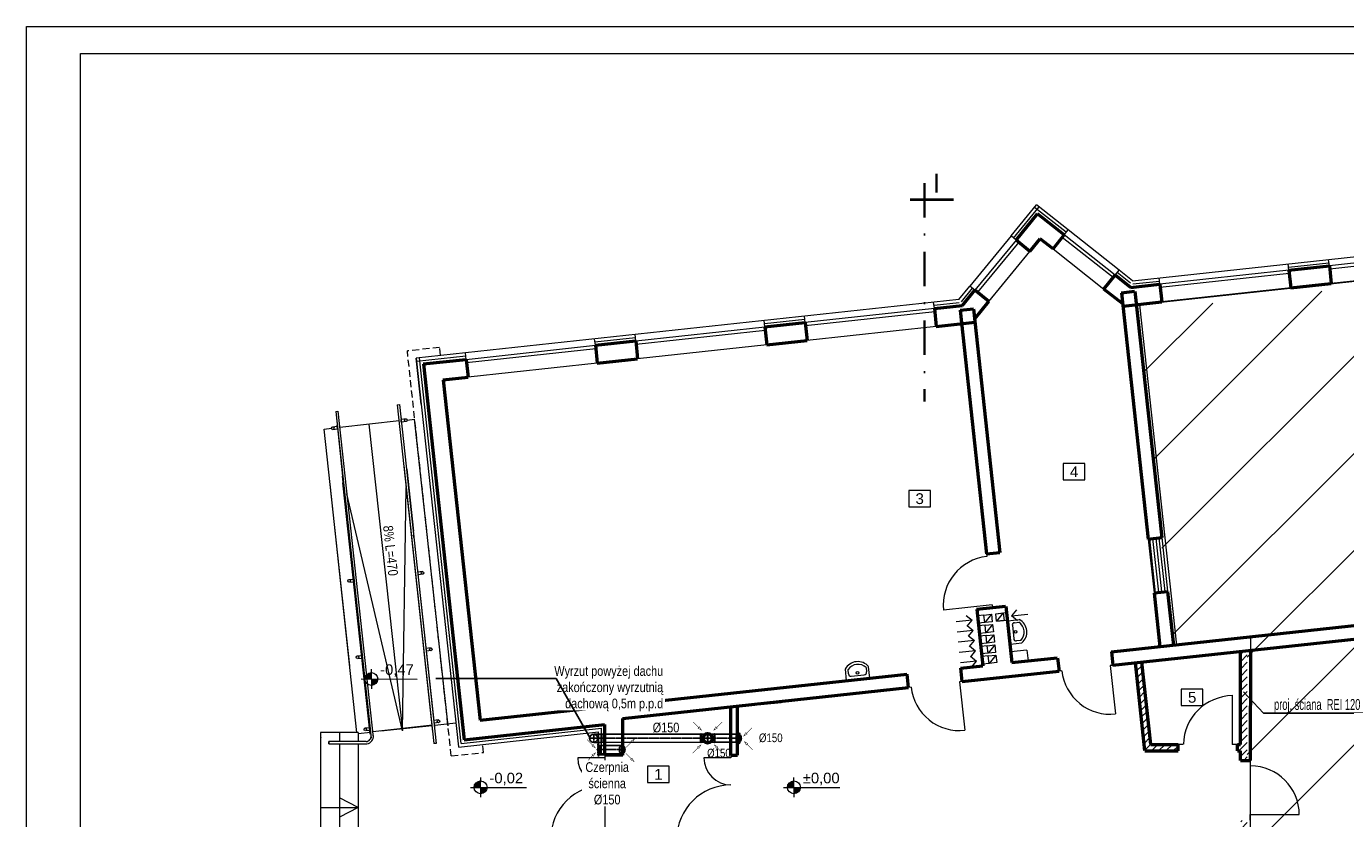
# Model space of a CAD drawing. Header units: millimetres. Extents: x 168402 to 202341, y 205146 to 229271.
# Tile 8 of 56: x 172587 to 175025, y 206652 to 208116. Entities that reach past the tile are written whole.
import ezdxf
from ezdxf.enums import TextEntityAlignment as Align

# ---------------------------------------------------------------- set-up
doc = ezdxf.new("R2010")
doc.units = ezdxf.units.MM
for name, pattern in [('ACAD_ISO10W100', [18.5, 12, -3, 0.5, -3]), ('CENTER', [10.16, 6.35, -1.27, 1.27, -1.27]), ('DASHDOT', [25.4, 12.7, -6.35, 0, -6.35]), ('DASHED', [19.05, 12.7, -6.35])]:
    doc.linetypes.add(name, pattern=pattern)
doc.layers.get('0').update_dxf_attribs({"lineweight": 0})
for name, color, linetype, lineweight in [('IS_nawiew', 92, 'Continuous', 30), ('kreskowanie', 9, 'Continuous', 5), ('linia - gruba - projektowana', 170, 'Continuous', 50), ('linia - kreskowanie', 9, 'Continuous', 5), ('linia - meble', 5, 'Continuous', 9), ('linia - rzut - gruba - istn.', 250, 'Continuous', 50), ('LINIA CIENKA', 7, 'Continuous', 13), ('LINIA KRESKOWANIE', 9, 'Continuous', 5), ('LINIA WYMIAROWANIE', 1, 'Continuous', 9), ('OPISY', 251, 'Continuous', 9), ('ściana_istniejąca', 7, 'Continuous', 35)]:
    doc.layers.add(name, color=color, linetype=linetype, lineweight=lineweight)
for name, color, linetype in [('WEN_NAW1_ATRYBUT', 6, 'Continuous'), ('WEN_NAW1_OSIE', 250, 'CENTER'), ('WEN_NAW1_ZLICZAC', 150, 'Continuous'), ('WEN_WYW_ATRYBUT', 6, 'Continuous'), ('WEN_WYW_OSIE', 252, 'CENTER'), ('WEN_WYW_ZLICZAC', 1, 'Continuous')]:
    doc.layers.add(name, color=color, linetype=linetype)
doc.layers.get('LINIA WYMIAROWANIE').off()
doc.styles.add('simplex', font='arial.ttf')
doc.styles.get("Standard").update_dxf_attribs({"font": 'ARIALN.TTF', "width": 0.75})
doc.styles.add('STYL_WENTYLE', font='arial.ttf', dxfattribs={"width": 0.8})
doc.linetypes.add('GRADZINOWANIE', pattern='A,0.00254,-2.54,[134,ltypeshp.shx,S=2.54,R=0,X=-2.54,Y=0],-5.08,[134,ltypeshp.shx,S=2.54,R=180,X=2.54,Y=0],-2.54', length=10.16254)

# ---------------------------------------------------------------- blocks, each defined once
blk = doc.blocks.new('1')
at = {"layer": 'linia - meble'}
for p, q in [((196048.3, 221570.8), (196030.7, 221570.8)), ((196031.7, 221566.8), (196038.3, 221566.8)), ((196042.3, 221542.8), (196042.3, 221562.8)), ((196048.3, 221534.8), (196048.3, 221570.8)), ((196038.3, 221538.8), (196031.7, 221538.8)), ((196048.3, 221534.8), (196030.7, 221534.8))]:
    blk.add_line(p, q, dxfattribs=at)
blk.add_circle((196038.3, 221552.8), 2, dxfattribs=at)
for centre, radius, start, end in [((196042.7, 221552.8), 21.7, 123.855, 236.145), ((196043.5, 221552.8), 18.3, 130.1905, 229.8095), ((196038.8, 221563.3), 3.54, 351.8699, 98.1301), ((196038.8, 221542.3), 3.54, 261.8699, 8.1301)]:
    blk.add_arc(centre, radius, start, end, dxfattribs=at)
blk = doc.blocks.new('G$C2A3AD980')
at = {"layer": 'kreskowanie'}
h = blk.add_hatch(dxfattribs=at)
h.set_pattern_fill('ANSI31', color=252, scale=3)
h.set_pattern_definition([(45, (-194528.292, -220676.447), (-6.7351921, 6.7351921), [])])
h.paths.add_polyline_path([(1517.6, 1514.3), (1505.7, 1513), (1523.2, 1351), (1584.5, 1351), (1584.5, 1363), (1534, 1363)])
h.paths.add_polyline_path([(1700.5, 1363), (1694.5, 1363), (1694.5, 1351), (1700.5, 1351), (1700.5, 1332.4), (1712.5, 1332.4), (1712.5, 1333), (1712.5, 1535.4), (1700.5, 1534.1)])
h.paths.add_polyline_path([(1700.5, 1132.4), (1712.5, 1132.4), (1712.5, 1222.4), (1700.5, 1222.4)])
at = {"layer": 'linia - kreskowanie'}
h = blk.add_hatch(dxfattribs=at)
h.set_pattern_fill('ANSI31', color=252, scale=40)
h.set_pattern_definition([(45, (-137908.59, -188419.79), (-89.80256, 89.80256), [])])
h.paths.add_polyline_path([(4304.4, 1502.9), (4311.5, 1528.8), (4535.2, 1553.1), (4434.7, 2480.6), (1507.4, 2163.5), (1575.5, 1534.2), (1712.2, 1549), (1712.2, 1321.5), (1712.2, 1120.9), (1822, 1120.9), (1822, 462.9), (4539.8, 462.9), (4539.8, 1095.9), (4304.9, 1095.9)])
at = {"layer": 'OPISY'}
h = blk.add_hatch(color=252, dxfattribs=at)
edge = h.paths.add_edge_path()
edge.add_line((94.1, 1483.8), (94.1, 1495.8))
edge.add_arc((94.1, 1483.8), 12, 90, 180.1852)
edge.add_line((82.2, 1483.8), (94.1, 1483.8))
edge = h.paths.add_edge_path()
edge.add_arc((94.1, 1483.8), 12, 269.9669, 359.7486)
edge.add_line((106.1, 1483.8), (94.1, 1483.8))
edge.add_line((94.1, 1483.8), (94.1, 1471.9))
h = blk.add_hatch(color=252, dxfattribs=at)
h.paths.add_polyline_path([(94.1, 1483.8), (94.1, 1492.3, 0.414214), (85.6, 1483.8)])
h.paths.add_polyline_path([(94.1, 1475.3, 0.414214), (102.6, 1483.8), (94.1, 1483.8)])
h = blk.add_hatch(color=252, dxfattribs=at)
edge = h.paths.add_edge_path()
edge.add_line((296, 1283.5), (296, 1295.4))
edge.add_arc((296, 1283.5), 12, 90, 180.1852)
edge.add_line((284.1, 1283.4), (296, 1283.5))
edge = h.paths.add_edge_path()
edge.add_arc((296, 1283.5), 12, 269.9669, 359.7486)
edge.add_line((308, 1283.4), (296, 1283.5))
edge.add_line((296, 1283.5), (296, 1271.5))
h = blk.add_hatch(color=252, dxfattribs=at)
h.paths.add_polyline_path([(296, 1283.5), (296, 1292, 0.414214), (287.5, 1283.5)])
h.paths.add_polyline_path([(296, 1275, 0.414214), (304.6, 1283.5), (296, 1283.5)])
h = blk.add_hatch(color=252, dxfattribs=at)
edge = h.paths.add_edge_path()
edge.add_line((874.9, 1283.5), (874.9, 1295.4))
edge.add_arc((874.9, 1283.5), 12, 90, 180.1852)
edge.add_line((863, 1283.4), (874.9, 1283.5))
edge = h.paths.add_edge_path()
edge.add_arc((874.9, 1283.5), 12, 269.9669, 359.7486)
edge.add_line((886.9, 1283.4), (874.9, 1283.5))
edge.add_line((874.9, 1283.5), (874.9, 1271.5))
h = blk.add_hatch(color=252, dxfattribs=at)
h.paths.add_polyline_path([(874.9, 1283.5), (874.9, 1292, 0.414214), (866.4, 1283.5)])
h.paths.add_polyline_path([(874.9, 1275, 0.414214), (883.4, 1283.5), (874.9, 1283.5)])
at = {"layer": 'kreskowanie', "color": 252, "linetype": 'ACAD_ISO10W100', "lineweight": 40, "ltscale": 12}
blk.add_line((1089.7, 2370.1), (1169.7, 2370.1), dxfattribs=at)
at = {"layer": 'linia - gruba - projektowana', "color": 252}
for p, q in [((1285.5, 2295.2), (1325, 2343.5)), ((1374, 2304.8), (1325, 2343.5)), ((1311, 2274.3), (1285.5, 2295.2)), ((1311, 2274.3), (1330, 2297.5)), ((1353.6, 2278.9), (1330, 2297.5)), ((1353.6, 2278.9), (1374, 2304.8)), ((1789.5, 2239.4), (1864.1, 2247.4)), ((1864.1, 2247.4), (1867.6, 2214.6)), ((1447.7, 2204.5), (1468.2, 2230.4)), ((1497, 2207.7), (1468.2, 2230.4)), ((1789.5, 2239.4), (1793, 2206.6)), ((1186.2, 2174), (1209.4, 2202.4)), ((1234.9, 2181.5), (1209.4, 2202.4)), ((1482.4, 2177.1), (1447.7, 2204.5)), ((1480.2, 2197.8), (1505, 2200.5)), ((1480.2, 2197.8), (1529.5, 1742.5)), ((1497, 2207.7), (1550.9, 2213.5)), ((1505, 2200.5), (1554.3, 1745.2)), ((1550.9, 2213.5), (1554.4, 2180.7)), ((1793, 2206.6), (1867.6, 2214.6)), ((1134.3, 2168.4), (1186.2, 2174)), ((1208.8, 2149.6), (1234.9, 2181.5)), ((1482.9, 2173), (1554.4, 2180.7)), ((1134.3, 2168.4), (1137.9, 2135.6)), ((1181.9, 2165.5), (1206.8, 2168.2)), ((1181.9, 2165.5), (1184.6, 2140.7)), ((1181.9, 2165.5), (1230.7, 1715.1)), ((1206.8, 2168.2), (1255.5, 1717.8)), ((821.2, 2134.5), (895.7, 2142.6)), ((821.2, 2134.5), (824.7, 2101.7)), ((895.7, 2142.6), (899.3, 2109.8)), ((1137.9, 2135.6), (1209.5, 2143.4)), ((508, 2100.6), (582.6, 2108.6)), ((508, 2100.6), (511.5, 2067.8)), ((582.6, 2108.6), (586.1, 2075.8)), ((824.7, 2101.7), (899.3, 2109.8)), ((190.3, 2066.2), (269.4, 2074.7)), ((269.4, 2074.7), (272.9, 2041.9)), ((511.5, 2067.8), (586.1, 2075.8)), ((190.3, 2066.2), (265.6, 1371.2)), ((226.7, 2036.9), (272.9, 2041.9)), ((226.7, 2036.9), (294.9, 1407.6)), ((1529.5, 1742.5), (1554.3, 1745.2)), ((1230.7, 1715.1), (1255.5, 1717.8)), ((1540.3, 1643.1), (1565.1, 1645.8)), ((1540.3, 1643.1), (1551, 1543.6)), ((1565.1, 1645.8), (1575.9, 1546.3)), ((1212.6, 1612.6), (1266.3, 1618.4)), ((1212.6, 1612.6), (1223.9, 1508.2)), ((1266.3, 1618.4), (1277.6, 1514)), ((1461.5, 1534), (2370.7, 1632.4)), ((1464.2, 1509.1), (2373.4, 1607.6)), ((1277.6, 1514), (1362.1, 1523.2)), ((1362.1, 1523.2), (1364.8, 1498.3)), ((1461.5, 1534), (1464.2, 1509.1)), ((294.9, 1407.6), (1083.8, 1493)), ((1086.5, 1468.2), (1083.8, 1493)), ((1183.2, 1503.8), (1223.9, 1508.2)), ((1185.9, 1478.9), (1183.2, 1503.8)), ((1185.9, 1478.9), (1364.8, 1498.3)), ((558.5, 1411), (1086.5, 1468.2)), ((758.5, 1343), (758.5, 1432.7)), ((770.5, 1343), (770.5, 1434)), ((265.6, 1371.2), (525.5, 1399.4)), ((525.5, 1343), (525.5, 1399.4)), ((558.5, 1343), (558.5, 1411)), ((558.5, 1343), (525.5, 1343)), ((758.5, 1343), (770.5, 1343))]:
    blk.add_line(p, q, dxfattribs=at)
at = {"layer": 'linia - gruba - projektowana', "color": 252, "lineweight": -3, "ltscale": 1.2}
blk.add_line((15.8, 1368), (15.8, 1364), dxfattribs=at)
at = {"layer": 'linia - rzut - gruba - istn.', "color": 252, "ltscale": 1.2}
for p, q in [((1718.1, 1536.6), (1718, 1333)), ((1523.2, 1351), (1505.7, 1513.6)), ((1534, 1363), (1517.6, 1514.9)), ((1700, 1363), (1700, 1534.7)), ((1523.2, 1351), (1584.5, 1351)), ((1534, 1363), (1584.5, 1363)), ((1584.5, 1351), (1584.5, 1363)), ((1694.5, 1363), (1700, 1363)), ((1694.5, 1351), (1694.5, 1363)), ((1694.5, 1351), (1700, 1351)), ((1700, 1333), (1700, 1351)), ((1700, 1333), (1718, 1333))]:
    blk.add_line(p, q, dxfattribs=at)
at = {"layer": 'LINIA CIENKA', "color": 252}
for p, q in [((1500.6, 2220.1), (4475, 2542.3)), ((1276.2, 2302.8), (1323.2, 2360.2)), ((1381.5, 2314.2), (1323.2, 2360.2)), ((1276.2, 2302.8), (1200.1, 2210)), ((1285.5, 2295.2), (1209.4, 2202.4)), ((1290.1, 2291.4), (1214.1, 2198.6)), ((1285.5, 2295.2), (1276.2, 2302.8)), ((1464.5, 2225.7), (1370.3, 2300.1)), ((1374, 2304.8), (1381.5, 2314.2)), ((1468.2, 2230.4), (1374, 2304.8)), ((1475.6, 2239.8), (1381.5, 2314.2)), ((1234.9, 2181.5), (1311, 2274.3)), ((1353.6, 2278.9), (1447.7, 2204.5)), ((2102.7, 2273.3), (1864.1, 2247.4)), ((2103.3, 2267.3), (1864.7, 2241.5)), ((1789.5, 2239.4), (1788.2, 2251.4)), ((1864.1, 2247.4), (1862.8, 2259.5)), ((1468.2, 2230.4), (1475.6, 2239.8)), ((1500.6, 2220.1), (1475.6, 2239.8)), ((1502.9, 2220.5), (1502.9, 2220.4)), ((1550.9, 2213.5), (1549.6, 2225.5)), ((1789.5, 2239.4), (1550.9, 2213.5)), ((1790.1, 2233.4), (1551.5, 2207.6)), ((2106.2, 2240.5), (1867.6, 2214.6)), ((1179.8, 2185.1), (1200.1, 2210)), ((1209.4, 2202.4), (1200.1, 2210)), ((1793, 2206.6), (1554.4, 2180.7)), ((1179.8, 2185.1), (177.1, 2076.9)), ((1134.3, 2168.4), (1133, 2180.4)), ((821.2, 2134.5), (819.9, 2146.5)), ((895.7, 2142.6), (894.4, 2154.6)), ((1134.3, 2168.4), (895.7, 2142.6)), ((1135, 2162.4), (896.4, 2136.6)), ((582.6, 2108.6), (581.3, 2120.7)), ((582.6, 2108.6), (821.2, 2134.5)), ((583.2, 2102.7), (821.8, 2128.5)), ((1137.9, 2135.6), (899.3, 2109.8)), ((269.4, 2074.7), (508, 2100.6)), ((508, 2100.6), (506.7, 2112.6)), ((824.7, 2101.7), (586.1, 2075.8)), ((177.1, 2076.9), (255, 1358.1)), ((186.3, 1991.7), (177.1, 2076.9)), ((269.4, 2074.7), (268.1, 2086.7)), ((270, 2068.8), (508.6, 2094.6)), ((511.5, 2067.8), (272.9, 2041.9)), ((28.2, 1978.4), (32.4, 1978.8)), ((28.2, 1978.4), (41.1, 1859)), ((28.2, 1978.4), (93.6, 1374.6)), ((32.4, 1978.8), (97.7, 1375.4)), ((141.7, 1990.7), (145.9, 1991.1)), ((141.7, 1990.7), (207.2, 1386.2)), ((145.9, 1991.1), (213.8, 1364.8)), ((22.4, 1950), (31.2, 1950.9)), ((30.1, 1953.3), (30.4, 1950.9)), ((30.8, 1951.6), (30.8, 1951.6)), ((31.7, 1946), (31.2, 1950.9)), ((145.6, 1960.9), (35.6, 1949)), ((152, 1388.3), (90.2, 1954.9)), ((158.6, 1964.7), (148.9, 1963.7)), ((149.4, 1958.7), (148.9, 1963.7)), ((149.4, 1966.3), (149.7, 1963.8)), ((159.2, 1959.8), (149.4, 1958.7)), ((160.4, 1962.5), (173.8, 1964)), ((235.8, 1397.4), (173.7, 1964)), ((6.8, 1945.9), (20.2, 1947.3)), ((54.2, 1508.4), (6.8, 1945.9)), ((23, 1945), (31.7, 1946)), ((153.9, 1878.3), (209.6, 1364.3)), ((40.4, 1858.5), (52.8, 1744.2)), ((159.7, 1871.4), (172.1, 1757.1)), ((211.3, 1394.7), (161, 1859.3)), ((67.6, 1384.7), (17.8, 1843.8)), ((92, 1381.8), (41.7, 1846.4)), ((151.7, 1388.2), (158.3, 1838)), ((151.7, 1388.2), (48.9, 1826.1)), ((53.3, 1739.2), (59.6, 1681.3)), ((54.9, 1732.4), (54.3, 1737.4)), ((172.6, 1745.2), (172, 1750.1)), ((1529.5, 1742.5), (1540.3, 1643.1)), ((1531.5, 1742.7), (1542.2, 1643.3)), ((1537.4, 1743.6), (1548.2, 1644.1)), ((1549.3, 1744.9), (1560.1, 1645.4)), ((1554.3, 1745.4), (1554.9, 1740.4)), ((1554.3, 1745.4), (1565.1, 1646)), ((1230.7, 1715.1), (1231.2, 1710.2)), ((189.2, 1682.4), (179.5, 1681.3)), ((53, 1667.6), (61.8, 1668.6)), ((53.6, 1662.7), (62.3, 1663.6)), ((189.8, 1677.4), (180, 1676.4)), ((1564.5, 1650.9), (1565.1, 1646)), ((1565.1, 1646), (1565.1, 1645.8)), ((67.2, 1618.1), (66.7, 1623)), ((1240.9, 1620.7), (1151.4, 1611)), ((1240.9, 1620.7), (1241.5, 1615.7)), ((1241.5, 1615.7), (1241.5, 1615.5)), ((1285.8, 1611.5), (1276.9, 1600.5)), ((1204.1, 1592.6), (1174.3, 1589.3)), ((1193.1, 1601.4), (1204.1, 1592.6)), ((1195.2, 1581.6), (1204.1, 1592.6)), ((1225.9, 1602), (1213.9, 1600.7)), ((1227.4, 1588), (1215.4, 1586.8)), ((1239.8, 1603.5), (1227.4, 1588)), ((1241.8, 1584.6), (1229.4, 1569.2)), ((1247.7, 1604.3), (1267.6, 1606.5)), ((1261.6, 1605.8), (1249.2, 1590.4)), ((1249.2, 1590.4), (1269.1, 1592.6)), ((1276.9, 1600.5), (1306.8, 1603.7)), ((1288, 1591.6), (1276.9, 1600.5)), ((1206.2, 1573.7), (1176.3, 1570.5)), ((1195.1, 1582.5), (1206.2, 1573.7)), ((1197.2, 1563.7), (1208.2, 1554.8)), ((1197.3, 1562.7), (1206.2, 1573.7)), ((1227.9, 1583.1), (1216, 1581.8)), ((1229.4, 1569.2), (1217.5, 1567.9)), ((1229.9, 1564.2), (1218, 1562.9)), ((1243.9, 1565.7), (1231.5, 1550.3)), ((204.5, 1541.2), (194.8, 1540.1)), ((205.1, 1536.2), (195.3, 1535.2)), ((1208.2, 1554.8), (1178.4, 1551.6)), ((1210.3, 1535.9), (1180.4, 1532.7)), ((1199.2, 1544.8), (1210.3, 1535.9)), ((1199.3, 1543.8), (1208.2, 1554.8)), ((1201.4, 1524.9), (1210.3, 1535.9)), ((1231.5, 1550.3), (1219.5, 1549)), ((1232, 1545.3), (1220.1, 1544)), ((1245.9, 1546.8), (1233.5, 1531.4)), ((1305.3, 1537.1), (1275.5, 1533.9)), ((1305.3, 1537.1), (1307.4, 1517.3)), ((68.3, 1526.5), (77.1, 1527.4)), ((68.9, 1521.5), (77.6, 1522.4)), ((1212.3, 1517), (1182.5, 1513.8)), ((1201.3, 1525.9), (1212.3, 1517)), ((1203.4, 1506), (1212.3, 1517)), ((1233.5, 1531.4), (1221.6, 1530.1)), ((1234, 1526.4), (1222.1, 1525.1)), ((1235.5, 1512.5), (1223.6, 1511.2)), ((1248, 1527.9), (1235.5, 1512.5)), ((79.6, 1503.7), (79.1, 1508.7)), ((1369.8, 1498.9), (1364.8, 1498.3)), ((1464.2, 1509.1), (1459.3, 1508.6)), ((1463.4, 1509), (1459.3, 1508.6)), ((1459.3, 1508.6), (1469, 1419.1)), ((1091.5, 1468.7), (1086.5, 1468.2)), ((1185.9, 1478.9), (1180.9, 1478.4)), ((1185.1, 1478.9), (1180.9, 1478.4)), ((1180.9, 1478.4), (1190.6, 1388.9)), ((1685, 1363), (1685, 1453.6)), ((82.7, 1393.3), (91.5, 1394.3)), ((83.3, 1388.4), (92, 1389.3)), ((207, 1398.2), (97, 1386.2)), ((111.9, 1387.9), (206.4, 1398.1)), ((218.9, 1408.1), (209.2, 1407)), ((219.5, 1403.1), (209.7, 1402.1)), ((211.3, 1398.6), (250.1, 1402.8)), ((0, 1384.7), (0, 1109.7)), ((70, 1384.7), (0, 1384.7)), ((1.6, 1375.9), (1.6, 1376)), ((84.8, 1368), (15.8, 1368)), ((35, 1384.7), (35, 1368)), ((70, 1383.3), (92.8, 1385.8)), ((70, 1384.7), (70, 1368)), ((255, 1358), (513.5, 1386)), ((513.5, 1343), (513.5, 1386)), ((15.8, 1364), (86, 1364)), ((35, 1364), (35, 1127.2)), ((70, 1364), (70, 1127.2)), ((213.8, 1364.8), (209.6, 1364.3)), ((525.5, 1343), (513.5, 1343)), ((525.5, 1343), (525.5, 1183)), ((525.5, 1343), (525.5, 1338)), ((758.5, 1343), (758.5, 1338)), ((1594, 1363), (1584.5, 1363)), ((1694.5, 1363), (1684.5, 1363)), ((1694.5, 1363), (1684.5, 1363)), ((525.5, 1338), (475.5, 1338)), ((758.5, 1338), (708.5, 1338)), ((1718, 1333), (1718, 1323)), ((0, 1246.4), (70, 1246.4)), ((70, 1246.4), (35, 1264.4)), ((70, 1246.4), (35, 1228.4)), ((1718, 1223), (1718, 1233)), ((1718.5, 1233), (1808.5, 1233))]:
    blk.add_line(p, q, dxfattribs=at)
at = {"layer": 'LINIA CIENKA', "color": 252, "linetype": 'DASHED'}
for p, q in [((220.2, 2096.7), (160.6, 2090.2)), ((221.8, 2081.8), (220.2, 2096.7)), ((241.7, 1341.5), (160.6, 2090.2)), ((241.7, 1341.5), (301.3, 1347.9)), ((301.3, 1347.9), (299.7, 1362.8))]:
    blk.add_line(p, q, dxfattribs=at)
at = {"layer": 'LINIA CIENKA', "color": 252}
blk.add_lwpolyline([(4447.5, 2493.5), (1513.2, 2175.7), (1581.4, 1546.3), (1718.1, 1561.1), (1718, 1333.6), (1718, 1333.6), (1718, 1133), (1827.5, 1133), (1827.5, 475), (4545.6, 475), (4545.6, 1108), (4310.7, 1108), (4310.6, 1231.2)], dxfattribs=at)
for points in [[(1225.9, 1602), (1239.8, 1603.5), (1241.3, 1589.6), (1227.4, 1588)], [(1227.9, 1583.1), (1241.8, 1584.6), (1243.3, 1570.7), (1229.4, 1569.2)], [(1247.7, 1604.3), (1261.6, 1605.8), (1263.1, 1591.9), (1249.2, 1590.4)], [(1229.9, 1564.2), (1243.9, 1565.7), (1245.4, 1551.8), (1231.5, 1550.3)], [(1232, 1545.3), (1245.9, 1546.8), (1247.4, 1532.9), (1233.5, 1531.4)], [(1234, 1526.4), (1248, 1527.9), (1249.5, 1514), (1235.5, 1512.5)]]:
    blk.add_lwpolyline(points, close=True, dxfattribs=at)
for centre in [(22.7, 1947.5), (157.9, 1962.2), (188.5, 1679.8), (53.3, 1665.1), (203.8, 1538.6), (68.6, 1524), (83, 1390.8), (218.2, 1405.5)]:
    blk.add_circle(centre, 2.5, dxfattribs=at)
for centre, radius, start, end in [((1240.9, 1620.7), 90, 96.182, 186.182), ((1459.3, 1508.6), 90, 186.182, 276.182), ((1180.9, 1478.4), 90, 186.182, 276.182), ((1686.4, 1361.1), 91.9, 90.8731, 178.8006), ((83.6, 1378), 10, 276.2569, 6.2569), ((83.8, 1377.9), 14.1, 278.7794, 6.4866), ((525.5, 1338), 50, 180, 270), ((758.5, 1338), 50, 180, 270), ((1718.5, 1233), 90, 0, 90), ((525.5, 1188), 100, 90, 180), ((758.5, 1188), 100, 90, 180)]:
    blk.add_arc(centre, radius, start, end, dxfattribs=at)
at = {"layer": 'LINIA KRESKOWANIE', "color": 252, "linetype": 'GRADZINOWANIE', "ltscale": 0.6}
for p, q in [((1280.8, 2299), (1327.8, 2356.4)), ((1377.7, 2309.5), (1319.5, 2355.5)), ((1788.8, 2245.3), (1863.4, 2253.4)), ((1496.8, 2215.4), (1471.9, 2235.1)), ((1501.2, 2214.2), (1550.2, 2219.5)), ((1184.4, 2181.3), (1204.7, 2206.2)), ((1180.4, 2179.2), (1133.7, 2174.1)), ((895.1, 2148.4), (820.5, 2140.3)), ((581.9, 2114.6), (507.3, 2106.5)), ((268.7, 2080.8), (177.8, 2071)), ((260.3, 1364.6), (183.1, 2077.6)), ((1543.4, 1744.3), (1554.1, 1644.9)), ((260.3, 1364.6), (519.5, 1392.7)), ((519.5, 1343), (519.5, 1392.7))]:
    blk.add_line(p, q, dxfattribs=at)
at = {"layer": 'OPISY', "color": 252}
for p, q in [((94.1, 1483.8), (94.1, 1501.8)), ((94.1, 1483.8), (94.1, 1496.5)), ((75.1, 1483.8), (178.9, 1483.7)), ((94.1, 1483.8), (94.1, 1471)), ((94.1, 1483.8), (94.1, 1465.8)), ((296, 1283.5), (296.1, 1301.4)), ((296, 1283.4), (296, 1296.2)), ((874.9, 1283.5), (874.9, 1301.4)), ((874.9, 1283.4), (874.9, 1296.2)), ((277, 1283.4), (380.8, 1283.4)), ((296, 1283.5), (296, 1265.4)), ((296, 1283.4), (296, 1270.7)), ((855.9, 1283.4), (959.7, 1283.4)), ((874.9, 1283.5), (874.9, 1265.4)), ((874.9, 1283.4), (874.9, 1270.7))]:
    blk.add_line(p, q, dxfattribs=at)
at = {"layer": 'OPISY', "color": 252, "lineweight": -3, "ltscale": 4}
for p, q in [((1705.7, 1460.1), (1742.4, 1420.8)), ((1742.4, 1420.8), (1932.6, 1420.8))]:
    blk.add_line(p, q, dxfattribs=at)
at = {"layer": 'OPISY', "color": 252}
for points in [[(1372.5, 1882), (1372.5, 1852), (1412.5, 1852), (1412.5, 1882)], [(1087.2, 1832), (1087.2, 1802), (1127.2, 1802), (1127.2, 1832)], [(1590.6, 1464.8), (1590.6, 1434.8), (1630.6, 1434.8), (1630.6, 1464.8)], [(604.6, 1322.6), (604.6, 1292.6), (644.6, 1292.6), (644.6, 1322.6)]]:
    blk.add_lwpolyline(points, close=True, dxfattribs=at)
for centre in [(94.1, 1483.8), (296, 1283.5), (874.9, 1283.5)]:
    blk.add_circle(centre, 12, dxfattribs=at)
at = {"layer": 'ściana_istniejąca', "color": 252, "linetype": 'DASHDOT', "ltscale": 5}
blk.add_line((1115.9, 2400.6), (1115.9, 1996.9), dxfattribs=at)
at = {"layer": 'LINIA WYMIAROWANIE', "color": 252, "lineweight": -3, "xscale": 1.2, "yscale": 1.2, "zscale": 1.2}
for p, rotation in [((206532.3, 291221.4), 186.1820173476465), ((-288658, 206743), 276.1820173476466)]:
    blk.add_blockref('1', p, dxfattribs=dict(at, rotation=rotation))
at = {"layer": 'kreskowanie', "color": 252, "linetype": 'ACAD_ISO10W100', "lineweight": 40, "ltscale": 12, "style": 'simplex'}
blk.add_text('I', height=35, dxfattribs=at).set_placement((1131.5, 2383))
at = {"layer": 'LINIA CIENKA', "color": 252}
blk.add_text('8%%% L=470 ', height=18, rotation=276.182, dxfattribs=at).set_placement((115.7, 1766.5))
at = {"layer": 'OPISY', "color": 252, "style": 'simplex'}
for s, insert, char_height, width, attachment_point in [('4', (1392.5, 1867), 20, 40, 5), ('3', (1107.2, 1817), 20, 40, 5), ('-0,47', (110.4, 1510.9), 19.5, 125.07, 1), ('5', (1610.6, 1449.8), 20, 40, 5), ('1', (624.6, 1307.6), 20, 40, 5), ('-0,02', (312.4, 1310.5), 19.5, 125.07, 1), ('%%P0,00', (891.3, 1310.5), 19.5, 125.07, 1)]:
    blk.add_mtext(s, dxfattribs=dict(at, insert=insert, char_height=char_height, width=width, attachment_point=attachment_point))
at = {"layer": 'OPISY', "color": 252, "insert": (1741.9, 1446.7), "char_height": 20, "width": 345.782, "attachment_point": 1}
blk.add_mtext('\\pxi-3,l4,t4;proj. ściana  REI 120', dxfattribs=at)
blk = doc.blocks.new('NCD150_11')
at = {"ltscale": 4}
for p, q in [((7.05, 26.25), (2.35, 26.25)), ((7.05, 128.5), (7.05, -128.5)), ((7.05, 67.5), (25.85, 67.5)), ((7.05, 60), (25.85, 60)), ((7.05, -26.25), (2.35, -26.25)), ((7.05, -60), (25.85, -60)), ((7.05, -67.5), (25.85, -67.5))]:
    blk.add_line(p, q, dxfattribs=at)
for points in [[(2.35, 60), (-5.17, 82.5), (-5.17, 105)], [(2.35, 19.5), (-5.17, 45), (-5.17, 60)], [(2.35, 15), (-5.17, 16.5), (-5.17, 26.25)], [(2.35, 15), (0, 15), (0, -15), (2.35, -15)], [(7.05, 63.75), (2.35, 63.75), (2.35, -63.75), (7.05, -63.75)], [(7.05, 52.5), (25.85, 52.5), (25.85, 75)], [(2.35, -15), (-5.17, -16.5), (-5.17, -26.25)], [(2.35, -19.5), (-5.17, -45), (-5.17, -60)], [(2.35, -60), (-5.17, -82.5), (-5.17, -105)], [(7.05, -52.5), (25.85, -52.5), (25.85, -75)]]:
    blk.add_lwpolyline(points, dxfattribs=at)
blk.add_lwpolyline([(39.95, -75), (39.95, 75), (7.05, 75), (7.05, -75)], close=True, dxfattribs=at)
for p in [(-11.75, 0), (39.95, 0)]:
    blk.add_point(p, dxfattribs=at)
at = {"layer": 'WEN_NAW1_OSIE', "ltscale": 4}
blk.add_line((39.95, 0), (-11.75, 0), dxfattribs=at)
at = {"layer": 'WEN_NAW1_ATRYBUT', "ltscale": 4, "style": 'STYL_WENTYLE', "width": 0.8, "flags": 8}
blk.add_attdef('WENTYLE', text='', height=50, dxfattribs=at).set_placement((-70.5, 0), align=Align.BOTTOM_LEFT)
blk = doc.blocks.new('KURML-150-C_11')
at = {"ltscale": 4}
for p, q in [((-54.54, 20.2), (-5.05, 20.2)), ((-5.05, 47.47), (-5.05, -15.6)), ((5.05, 47.47), (5.05, -15.6)), ((54.54, 20.2), (5.05, 20.2)), ((-80.8, -12), (-5.05, -12)), ((80.8, -12), (5.05, -12))]:
    blk.add_line(p, q, dxfattribs=at)
for points in [[(-101, 0, 0.30745412), (-80.8, -12, 0.23858702), (-54.54, 20.2, 0.23858702)], [(-68.68, 16.16), (-56.56, 24.24), (-56.56, 40.4, -0.41421356), (-40.4, 56.56), (40.4, 56.56, -0.41421356), (56.56, 40.4), (56.56, 24.24), (68.68, 16.16)], [(101, 0, -0.30745412), (80.8, -12, -0.23858702), (54.54, 20.2, -0.23858702)]]:
    blk.add_lwpolyline(points, format="xyb", dxfattribs=at)
for points in [[(-90.9, 0), (-75, 0), (-75, 30), (-58.58, 30)], [(-9.09, 56.56), (-9.09, 47.47), (9.09, 47.47), (9.09, 56.56)], [(-5.05, 56.56), (-5.05, 65.65), (5.05, 65.65), (5.05, 56.56)], [(90.9, 0), (75, 0), (75, 30), (58.58, 30)]]:
    blk.add_lwpolyline(points, dxfattribs=at)
blk.add_lwpolyline([(-50.5, -15.6), (50.5, -15.6), (55.55, -26.26, -0.25454545), (-55.55, -26.26)], format="xyb", close=True, dxfattribs=at)
for p in [(0, 0), (0, -40.4)]:
    blk.add_point(p, dxfattribs=at)
at = {"layer": 'WEN_NAW1_OSIE', "ltscale": 4}
for p, q in [((-8.4, 0), (8.4, 0)), ((0, 80.8), (0, -40.4))]:
    blk.add_line(p, q, dxfattribs=at)
at = {"layer": 'WEN_NAW1_ATRYBUT', "ltscale": 4, "style": 'STYL_WENTYLE', "width": 0.8, "flags": 8}
blk.add_attdef('WENTYLE', text='', height=50, dxfattribs=at).set_placement((0, 0), align=Align.BOTTOM_LEFT)
blk = doc.blocks.new('SR-150CNW1_417-1000000002_14')
at = {"ltscale": 4}
blk.add_lwpolyline([(0, -75), (0, 75), (417.1, 75), (417.1, -75)], close=True, dxfattribs=at)
for p in [(0, 0), (417.1, 0)]:
    blk.add_point(p, dxfattribs=at)
at = {"layer": 'WEN_NAW1_OSIE', "ltscale": 4}
blk.add_line((0, 0), (417.1, 0), dxfattribs=at)
at = {"layer": 'WEN_NAW1_ATRYBUT', "ltscale": 4, "style": 'STYL_WENTYLE', "width": 0.8, "flags": 8}
blk.add_attdef('WENTYLE', text='', height=50, dxfattribs=at).set_placement((208.55, 0), align=Align.BOTTOM_LEFT)
at = {"layer": 'WEN_NAW1_OSIE', "ltscale": 4, "style": 'STYL_WENTYLE', "width": 0.8, "flags": 8}
blk.add_attdef('FI_KANALU', text='', height=40, dxfattribs=at).set_placement((208.55, 37.5), align=Align.MIDDLE_CENTER)
blk = doc.blocks.new('B15090CWYW_13')
at = {"ltscale": 4}
for p, q in [((-75, 10.5), (-75, 150)), ((75, 10.5), (75, 150))]:
    blk.add_line(p, q, dxfattribs=at)
blk.add_lwpolyline([(75, 0), (-75, 0, -1), (-75, 10.5), (75, 10.5, -1)], format="xyb", close=True, dxfattribs=at)
blk.add_circle((0, 150), 75, dxfattribs=at)
blk.add_point((0, 0), dxfattribs=at)
at = {"layer": 'WEN_WYW_OSIE', "ltscale": 4}
for p, q in [((-80, 150), (80, 150)), ((0, 0), (0, 230))]:
    blk.add_line(p, q, dxfattribs=at)
at = {"layer": 'WEN_WYW_ATRYBUT', "ltscale": 4, "style": 'STYL_WENTYLE', "width": 0.8, "flags": 8}
blk.add_attdef('WENTYLE', text='', height=50, dxfattribs=at).set_placement((75, 0), align=Align.BOTTOM_LEFT)
blk = doc.blocks.new('KURML-150-C_12')
at = {"ltscale": 4}
for radius in [101, 70.7]:
    blk.add_circle((0, 0), radius, dxfattribs=at)
for p in [(0, 111.1), (0, 0)]:
    blk.add_point(p, dxfattribs=at)
at = {"layer": 'WEN_NAW1_OSIE', "ltscale": 4}
for p, q in [((-111.1, 0), (111.1, 0)), ((0, -111.1), (0, 111.1))]:
    blk.add_line(p, q, dxfattribs=at)
at = {"layer": 'WEN_NAW1_ATRYBUT', "ltscale": 4, "style": 'STYL_WENTYLE', "width": 0.8, "flags": 8}
blk.add_attdef('WENTYLE', text='', height=50, dxfattribs=at).set_placement((0, 0), align=Align.BOTTOM_LEFT)
blk = doc.blocks.new('TCP150150CWYW_14')
at = {"ltscale": 4}
for p, q in [((10.5, 75), (249.5, 75)), ((10.5, -75), (249.5, -75))]:
    blk.add_line(p, q, dxfattribs=at)
for points in [[(0, -75), (0, 75, -1), (10.5, 75), (10.5, -75, -1)], [(260, -75), (260, 75, 1), (249.5, 75), (249.5, -75, 1)]]:
    blk.add_lwpolyline(points, format="xyb", close=True, dxfattribs=at)
blk.add_circle((130, 0), 75, dxfattribs=at)
for p in [(0, 0), (260, 0)]:
    blk.add_point(p, dxfattribs=at)
at = {"layer": 'WEN_WYW_OSIE', "ltscale": 4}
for p, q in [((0, 0), (260, 0)), ((130, -85), (130, 85))]:
    blk.add_line(p, q, dxfattribs=at)
at = {"layer": 'WEN_WYW_ATRYBUT', "ltscale": 4, "style": 'STYL_WENTYLE', "width": 0.8, "flags": 8}
blk.add_attdef('WENTYLE', text='', height=50, dxfattribs=at).set_placement((130, 0), align=Align.BOTTOM_LEFT)
blk = doc.blocks.new('SR-150CWYW_1890-2942874411_14')
at = {"ltscale": 4}
blk.add_lwpolyline([(0, -75), (0, 75), (1890, 75), (1890, -75)], close=True, dxfattribs=at)
for p in [(0, 0), (1890, 0)]:
    blk.add_point(p, dxfattribs=at)
at = {"layer": 'WEN_WYW_OSIE', "ltscale": 4}
blk.add_line((0, 0), (1890, 0), dxfattribs=at)
at = {"layer": 'WEN_WYW_ATRYBUT', "ltscale": 4, "style": 'STYL_WENTYLE', "width": 0.8, "flags": 8}
blk.add_attdef('WENTYLE', text='', height=50, dxfattribs=at).set_placement((945, 0), align=Align.BOTTOM_LEFT)
at = {"layer": 'WEN_WYW_OSIE', "ltscale": 4, "style": 'STYL_WENTYLE', "width": 0.8, "flags": 8}
blk.add_attdef('FI_KANALU', text='', height=40, dxfattribs=at).set_placement((945, 38), align=Align.MIDDLE_CENTER)
blk = doc.blocks.new('SR-150CWYW_429-5064697342_14')
at = {"ltscale": 4}
blk.add_lwpolyline([(0, -75), (0, 75), (430, 75), (430, -75)], close=True, dxfattribs=at)
for p in [(0, 0), (430, 0)]:
    blk.add_point(p, dxfattribs=at)
at = {"layer": 'WEN_WYW_OSIE', "ltscale": 4}
blk.add_line((0, 0), (430, 0), dxfattribs=at)
at = {"layer": 'WEN_WYW_ATRYBUT', "ltscale": 4, "style": 'STYL_WENTYLE', "width": 0.8, "flags": 8}
blk.add_attdef('WENTYLE', text='', height=50, dxfattribs=at).set_placement((215, 0), align=Align.BOTTOM_LEFT)
at = {"layer": 'WEN_WYW_OSIE', "ltscale": 4, "style": 'STYL_WENTYLE', "width": 0.8, "flags": 8}
blk.add_attdef('FI_KANALU', text='', height=40, dxfattribs=at).set_placement((215, 38), align=Align.MIDDLE_CENTER)

msp = doc.modelspace()

# ---------------------------------------------------------------- texts
at = {"layer": 'IS_nawiew', "color": 0, "char_height": 16, "attachment_point": 1, "style": 'STYL_WENTYLE', "bg_fill": 3, "box_fill_scale": 1.2, "bg_fill_color": 7, "bg_fill_transparency": 0}
for insert in [(173940.9, 206862.6), (173845.1, 206834.4)]:
    msp.add_mtext('\\pxqc;\\P\\P%%C150', dxfattribs=dict(at, insert=insert))

# ---------------------------------------------------------------- next in the draw order: block references
at = {"ltscale": 4}
msp.add_blockref('G$C2A3AD980', (173130.7, 205426.2), dxfattribs=at)

# ---------------------------------------------------------------- next in the draw order: linework, layer by layer
at = {"color": 0}
for points in [[(172587.5, 208116.4), (176787.5, 208116.4), (176787.5, 205146.4), (172587.5, 205146.4)], [(172687.5, 208066.4), (176737.5, 208066.4), (176737.5, 205196.4), (172687.5, 205196.4)]]:
    msp.add_lwpolyline(points, close=True, dxfattribs=at)
at = {"color": 0, "const_width": 0.874}
for points in [[(173819.5, 206830.6), (173829.7, 206820.4), (173831, 206821.7), (173834.7, 206815.4), (173828.4, 206819.1), (173829.7, 206820.4)], [(173872.8, 206830.6), (173862.6, 206820.4), (173861.3, 206821.7), (173857.6, 206815.4), (173863.9, 206819.1), (173862.6, 206820.4)], [(173928.2, 206819.9), (173917.9, 206809.7), (173916.6, 206811), (173912.9, 206804.7), (173919.2, 206808.4), (173917.9, 206809.7)], [(173623.3, 206797.9), (173633.5, 206787.7), (173632.2, 206786.4), (173638.5, 206782.7), (173634.8, 206789), (173633.5, 206787.7)], [(173818.4, 206772.9), (173828.6, 206783.1), (173829.9, 206781.8), (173833.6, 206788), (173827.3, 206784.3), (173828.6, 206783.1)], [(173873.9, 206772.9), (173863.7, 206783.1), (173862.4, 206781.8), (173858.7, 206788), (173865, 206784.3), (173863.7, 206783.1)], [(173929.3, 206779.1), (173919, 206789.3), (173917.7, 206788), (173914, 206794.3), (173920.3, 206790.6), (173919, 206789.3)], [(173623.7, 206758.2), (173633.8, 206768.4), (173632.5, 206769.7), (173638.8, 206773.4), (173635.1, 206767.1), (173633.8, 206768.4)]]:
    msp.add_lwpolyline(points, dxfattribs=at)

# ---------------------------------------------------------------- next in the draw order: block references
at = {"layer": 'WEN_NAW1_ZLICZAC', "ltscale": 4, "xscale": 0.1, "yscale": 0.1, "zscale": 0.1, "rotation": 180}
msp.add_blockref('SR-150CNW1_417-1000000002_14', (173689.2, 206779.4), dxfattribs=at)
at = {"layer": 'WEN_WYW_ZLICZAC', "ltscale": 4, "xscale": 0.1, "yscale": 0.1, "zscale": 0.1, "rotation": 90}
for name, p in [('KURML-150-C_12', (173846.1, 206800.4)), ('B15090CWYW_13', (173650.6, 206800.4)), ('KURML-150-C_11', (173904.2, 206800.5))]:
    msp.add_blockref(name, p, dxfattribs=at)
at = {"layer": 'WEN_WYW_ZLICZAC', "ltscale": 4, "xscale": 0.1, "zscale": 0.1}
for name, p, yscale in [('TCP150150CWYW_14', (173833.2, 206800.5), 0.1000000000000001), ('SR-150CWYW_429-5064697342_14', (173859.2, 206800.5), 0.1)]:
    msp.add_blockref(name, p, dxfattribs=dict(at, yscale=yscale))

# ---------------------------------------------------------------- next in the draw order: texts
at = {"layer": 'IS_nawiew', "color": 5, "insert": (173617.5, 206756.1), "char_height": 18, "attachment_point": 1, "style": 'STYL_WENTYLE', "bg_fill": 3, "box_fill_scale": 1.2, "bg_fill_color": 7, "bg_fill_transparency": 0}
msp.add_mtext('\\pxqc;Czerpnia \\Pścienna\\P%%C150', dxfattribs=at)

# ---------------------------------------------------------------- next in the draw order: block references
at = {"layer": 'WEN_NAW1_ZLICZAC', "color": 3, "ltscale": 4, "xscale": 0.1, "yscale": 0.1, "zscale": 0.1}
msp.add_blockref('NCD150_11', (173643.5, 206779.4), dxfattribs=at)
at = {"layer": 'WEN_NAW1_ZLICZAC', "ltscale": 4, "xscale": 0.1, "yscale": 0.1, "zscale": 0.1, "rotation": 90}
msp.add_blockref('KURML-150-C_11', (173689.2, 206779.4), dxfattribs=at)

# ---------------------------------------------------------------- next in the draw order: texts
at = {"layer": 'WEN_WYW_ZLICZAC', "ltscale": 4, "insert": (173561.7, 206933.8), "char_height": 18, "attachment_point": 1, "style": 'STYL_WENTYLE', "bg_fill": 3, "box_fill_scale": 1.2, "bg_fill_color": 7, "bg_fill_transparency": 0}
msp.add_mtext('\\pxqr;Wyrzut powyżej dachu\\Pzakończony wyrzutnią \\Pdachową 0,5m p.p.d', dxfattribs=at)

# ---------------------------------------------------------------- next in the draw order: linework, layer by layer
at = {"color": 0, "const_width": 0.874}
for points in [[(173695.6, 206783.7), (173705.8, 206793.9), (173707.1, 206792.6), (173710.8, 206798.9), (173704.5, 206795.2), (173705.8, 206793.9)], [(173694.8, 206772.5), (173705, 206762.4), (173706.3, 206763.7), (173710, 206757.4), (173703.7, 206761.1), (173705, 206762.4)]]:
    msp.add_lwpolyline(points, dxfattribs=at)
at = {"layer": 'WEN_WYW_ZLICZAC', "ltscale": 4}
for p, q in [((173344.2, 206910.9), (173566.1, 206910.9)), ((173566.1, 206910.9), (173629, 206800.4))]:
    msp.add_line(p, q, dxfattribs=at)

# ---------------------------------------------------------------- next in the draw order: block references
at = {"layer": 'WEN_WYW_ZLICZAC', "ltscale": 4, "xscale": 0.1, "yscale": 0.1, "zscale": 0.1, "rotation": 0.05128272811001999}
msp.add_blockref('SR-150CWYW_1890-2942874411_14', (173644.2, 206800.4), dxfattribs=at)

# ---------------------------------------------------------------- next in the draw order: texts
at = {"layer": 'IS_nawiew', "color": 1, "insert": (173744.6, 206849.3), "char_height": 12, "attachment_point": 1, "style": 'STYL_WENTYLE'}
msp.add_mtext('\\pxqc;{\\C7;\\P\\H1.5x;%%C150}', dxfattribs=at)

doc.saveas('drawing.dxf')
